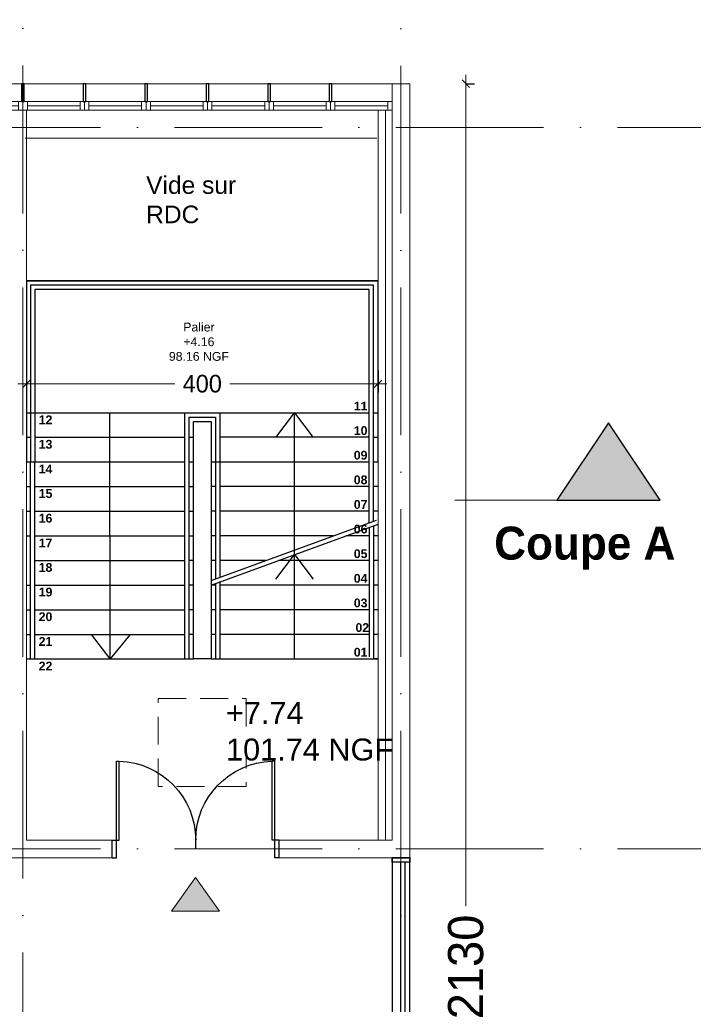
# Model space of a CAD drawing. Header units: centimetres. Extents: x 100159 to 225226, y -81380 to -23241.
# Tile 48 of 139: x 206976 to 207742, y -66871 to -65751. Entities that reach past the tile are written whole.
import ezdxf
from ezdxf.xclip import XClip

# ---------------------------------------------------------------- set-up
doc = ezdxf.new("R2010")
doc.units = ezdxf.units.CM
doc.header["$XCLIPFRAME"] = 2
for name, pattern in [('ACAD_ISO04W100', [30, 24, -3, 0, -3]), ('ACAD_ISO10W100', [18, 12, -3, 0, -3]), ('CACHE', [9.524999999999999, 6.349999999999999, -3.174999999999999])]:
    doc.linetypes.add(name, pattern=pattern)
doc.layers.get('0').update_dxf_attribs({"lineweight": 5})
for name, color, linetype in [('09', 161, 'Continuous'), ('18', 8, 'Continuous'), ('23', 63, 'Continuous'), ('44', 7, 'Continuous'), ('48', 8, 'Continuous'), ('DDL-PLAN MASSE PAYSAGE', 7, 'Continuous'), ('DDL-TEXTE 01', 7, 'Continuous'), ('DDL-TRAIT  COUPE', 1, 'ACAD_ISO04W100')]:
    doc.layers.add(name, color=color, linetype=linetype)
for name, color, linetype, lineweight in [('10', 252, 'Continuous', 5), ('17', 6, 'Continuous', 5), ('DDL- CLOISONS DOUBLAGES', 1, 'Continuous', 5), ('DDL- ISOLATION', 252, 'ISOLATION', 5), ('DDL- STRUCTURE', 5, 'Continuous', 5), ('DDL-HAB-COTES', 161, 'Continuous', 9), ('DDL-HAB-SYMBOLES', 212, 'Continuous', 9), ('DDL-TEXTE', 7, 'Continuous', 9), ('DDL-TRAIT AXES', 1, 'ACAD_ISO10W100', 5), ('DDL-TRAIT POINTILLES DIVERS', 252, 'CACHE', 9)]:
    doc.layers.add(name, color=color, linetype=linetype, lineweight=lineweight)
doc.layers.add('47', color=7, linetype='CACHE', lineweight=5, true_color=0x7a7a7a)
doc.styles.add('Century Gothic', font='GOTHIC.TTF')
doc.styles.get("Standard").update_dxf_attribs({"font": 'arial.ttf'})
doc.linetypes.add('ISOLATION', pattern='A,0.00254,-2.54,[134,ltypeshp.shx,S=2.54,R=0,X=-2.54,Y=0],-5.08,[134,ltypeshp.shx,S=2.54,R=180,X=2.54,Y=0],-2.54', length=10.16254)
doc.dimstyles.new('C100 cm', dxfattribs={"dimscale": 100, "dimtxt": 0.2, "dimasz": 0.085, "dimexe": 0.1, "dimexo": 0.0625, "dimgap": 0.09, "dimtad": 0, "dimdec": 0, "dimzin": 0, "dimdsep": 46, "dimtxsty": 'Century Gothic', "dimblk": 'OBLIQUE', "dimcen": 0.09, "dimdle": 0.1, "dimclrd": 256, "dimclrt": 256, "dimadec": 0, "dimazin": 0, "dimtfac": 1, "dimtdec": 0, "dimtofl": 0, "dimtmove": 2, "dimatfit": 2, "dimfxl": 0.15, "dimfxlon": 1, "dimtolj": 1, "dimtzin": 0, "dimlwd": -1, "dimarcsym": 0})

# ---------------------------------------------------------------- blocks, each defined once
blk = doc.blocks.new('A$C6C21683D')
blk.add_lwpolyline([(-4.15985123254e-05, -3.05540452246e-05), (70.00004857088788, 0.00217981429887), (70.00004857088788, 9.99228189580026), (-4.15984832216e-05, 9.990071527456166)], close=True)
for points in [[(4.999958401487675, 0.0001273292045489), (64.99995833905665, 0.0020219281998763), (64.99995833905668, 9.992124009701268), (4.999958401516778, 9.99022941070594), (4.999958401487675, 0.0001273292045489)], [(4.999958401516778, 4.995020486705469), (64.99995840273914, 4.995072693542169)]]:
    blk.add_lwpolyline(points)
blk = doc.blocks.new('*U174')
for p, q in [((20.00015778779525, -163.5600273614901), (0.0001577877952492, -163.5600273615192)), ((10.00015788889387, -418.5600273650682), (10.00015788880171, -168.5600273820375)), ((15.00015788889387, -418.5600273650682), (15.00015788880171, -168.5600273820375)), ((0.0001578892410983, -423.5600273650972), (20.00015788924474, -423.5600273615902))]:
    blk.add_line(p, q)
blk.add_lwpolyline([(20.00015788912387, -163.5600273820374), (0.000157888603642, -163.5600273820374), (0.0001578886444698, -423.5600273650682), (20.00015788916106, -423.5600273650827)], close=True)
for points in [[(0.0001578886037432, -168.5600273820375), (0.0001578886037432, -163.5600273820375), (20.00015788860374, -163.5600273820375), (20.00015788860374, -168.5600273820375), (0.0001578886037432, -168.5600273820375)], [(0.0001578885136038, -423.5600273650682), (0.0001578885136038, -418.5600273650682), (20.0001578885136, -418.5600273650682), (20.0001578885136, -423.5600273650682), (0.0001578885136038, -423.5600273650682)]]:
    blk.add_lwpolyline(points)
blk = doc.blocks.new('*U185')
blk.add_hatch(color=252).paths.add_polyline_path([(3.6e-15, 4e-16), (38.25498544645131, -27.32498960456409), (38.25498544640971, 27.32498960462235)])
blk.add_lwpolyline([(38.25498544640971, 27.32498960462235), (38.25498544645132, -27.32498960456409), (0, 0), (38.25498544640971, 27.32498960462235)])
blk = doc.blocks.new('_Oblique')
at = {"color": 0, "linetype": 'ByBlock', "lineweight": -2}
blk.add_line((-0.5, -0.5), (0.5, 0.5), dxfattribs=at)
blk = doc.blocks.new('*D271')
at = {"layer": 'DDL-HAB-COTES', "color": 0, "lineweight": -2, "transparency": 16777216}
for p, q in [((207420.0718194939, -65713.89156958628), (207420.0718194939, -65703.89156958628)), ((204180.1038750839, -65713.89156958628), (204180.1038750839, -65723.89156958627))]:
    blk.add_line(p, q, dxfattribs=at)
at = {"layer": 'DDL-HAB-COTES', "transparency": 16777216}
for p, q in [((204170.1038750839, -65713.89156958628), (205603.4036135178, -65713.89156958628)), ((207430.0718194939, -65713.89156958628), (205741.1044972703, -65713.89156958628))]:
    blk.add_line(p, q, dxfattribs=at)
at = {"layer": 'Defpoints', "color": 0, "transparency": 16777216}
for p in [(204180.1038750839, -65604.2586557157), (204180.1038750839, -65713.89156958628), (207420.0718194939, -65824.29764981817)]:
    blk.add_point(p, dxfattribs=at)
at = {"layer": 'DDL-HAB-COTES', "transparency": 16777216, "xscale": 8.5, "yscale": 8.5, "zscale": 8.5, "rotation": 180}
blk.add_blockref('_Oblique', (204180.1038750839, -65713.89156958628), dxfattribs=at)
at = {"layer": 'DDL-HAB-COTES', "transparency": 16777216, "xscale": 8.5, "yscale": 8.5, "zscale": 8.5}
blk.add_blockref('_Oblique', (207420.0718194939, -65713.89156958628), dxfattribs=at)
at = {"layer": 'DDL-HAB-COTES', "lineweight": -3, "transparency": 16777216, "insert": (205672.254055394, -65713.89156958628), "char_height": 40, "attachment_point": 5, "style": 'Century Gothic'}
blk.add_mtext('\\A1;3240', dxfattribs=at)
blk = doc.blocks.new('*D272')
at = {"layer": 'DDL-HAB-COTES', "transparency": 16777216}
for p, q in [((207483.4306994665, -65814.25813417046), (207483.4306994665, -66759.50041052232)), ((207483.4306994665, -67964.33440508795), (207483.4306994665, -66897.50041052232))]:
    blk.add_line(p, q, dxfattribs=at)
at = {"layer": 'DDL-HAB-COTES', "color": 0, "lineweight": -2, "transparency": 16777216}
for p, q in [((207483.4306994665, -65824.25813417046), (207493.4306994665, -65824.25813417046)), ((207483.4306994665, -67954.33440508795), (207493.4306994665, -67954.33440508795))]:
    blk.add_line(p, q, dxfattribs=at)
at = {"layer": 'Defpoints', "color": 0, "transparency": 16777216}
for p in [(207364.4702301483, -65824.25813417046), (207483.4306994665, -65824.25813417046), (207364.4037345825, -67954.33440508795)]:
    blk.add_point(p, dxfattribs=at)
at = {"layer": 'DDL-HAB-COTES', "transparency": 16777216, "xscale": 8.5, "yscale": 8.5, "zscale": 8.5}
for p, rotation in [((207483.4306994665, -65824.25813417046), 90), ((207483.4306994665, -67954.33440508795), 270)]:
    blk.add_blockref('_Oblique', p, dxfattribs=dict(at, rotation=rotation))
at = {"layer": 'DDL-HAB-COTES', "lineweight": -3, "transparency": 16777216, "insert": (207483.4306994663, -66828.50041052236), "char_height": 40, "attachment_point": 5, "rotation": 90, "style": 'Century Gothic'}
blk.add_mtext('\\A1;2130', dxfattribs=at)
blk = doc.blocks.new('*U147')
for p, q in [((50126.10486123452, 6582.282214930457), (50126.10486123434, 6692.282214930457)), ((50126.10486123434, 6692.282214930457), (50129.10486123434, 6692.282214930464)), ((50129.10486123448, 6602.282214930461), (50129.10486123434, 6692.282214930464)), ((50303.10486123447, 6602.282214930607), (50303.10486123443, 6692.282214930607)), ((50306.10486123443, 6692.282214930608), (50303.10486123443, 6692.282214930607)), ((50306.10486123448, 6582.282214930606), (50306.10486123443, 6692.282214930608)), ((50121.10486123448, 6602.282214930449), (50129.10486123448, 6602.282214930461)), ((50121.10486123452, 6582.282214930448), (50121.10486123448, 6602.282214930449)), ((50216.10486123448, 6592.282214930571), (50216.10486123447, 6602.282214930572)), ((50311.10486123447, 6602.282214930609), (50303.10486123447, 6602.282214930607)), ((50311.10486123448, 6582.282214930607), (50311.10486123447, 6602.282214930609)), ((50121.10486123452, 6582.282214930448), (50126.10486123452, 6582.282214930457)), ((50311.10486123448, 6582.282214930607), (50306.10486123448, 6582.282214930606))]:
    blk.add_line(p, q)
for centre, start, end in [((50126.10486123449, 6602.282214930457), 5.211020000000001e-11, 88.08978682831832), ((50306.10486123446, 6602.282214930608), 91.91021317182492, 180)]:
    blk.add_arc(centre, 90, start, end)
blk = doc.blocks.new('Lame 20x3')
blk.add_lwpolyline([(209069.8324482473, -45704.23104206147), (209069.8324482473, -45724.23104206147), (209072.8324482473, -45724.23104206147), (209072.8324482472, -45704.23104206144), (209069.8324482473, -45704.23104206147)])
blk = doc.blocks.new('*U378')
at = {"layer": '44'}
blk.add_blockref('Lame 20x3', (-209071.3324482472, 45714.23104206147), dxfattribs=at)
blk = doc.blocks.new('*U379')
at = {"color": 0, "linetype": 'ByBlock', "lineweight": -2, "transparency": 16777216}
for p in [(-350, 0), (-280, 0), (-210, 0), (-140, 0), (-70, 0), (0, 0)]:
    blk.add_blockref('*U378', p, dxfattribs=at)
blk = doc.blocks.new('*D472')
at = {"layer": 'DDL-HAB-COTES', "color": 0, "lineweight": -2, "transparency": 16777216}
for p, q in [((206983.5718142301, -66150.4267474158), (206983.5718142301, -66175.4267474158)), ((207383.5742053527, -66150.4267474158), (207383.5742053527, -66175.4267474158))]:
    blk.add_line(p, q, dxfattribs=at)
at = {"layer": 'DDL-HAB-COTES', "transparency": 16777216}
for p, q in [((206973.5718142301, -66165.4267474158), (207152.2276664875, -66165.4267474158)), ((207393.5742053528, -66165.4267474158), (207214.9183530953, -66165.4267474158))]:
    blk.add_line(p, q, dxfattribs=at)
at = {"layer": 'Defpoints', "color": 0, "transparency": 16777216}
for p in [(206983.5718142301, -65886.23452439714), (207383.5742053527, -65885.61451278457), (206983.5718142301, -66165.4267474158)]:
    blk.add_point(p, dxfattribs=at)
at = {"layer": 'DDL-HAB-COTES', "transparency": 16777216, "xscale": 8.5, "yscale": 8.5, "zscale": 8.5, "rotation": 180}
blk.add_blockref('_Oblique', (206983.5718142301, -66165.4267474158), dxfattribs=at)
at = {"layer": 'DDL-HAB-COTES', "transparency": 16777216, "xscale": 8.5, "yscale": 8.5, "zscale": 8.5}
blk.add_blockref('_Oblique', (207383.5742053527, -66165.4267474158), dxfattribs=at)
at = {"layer": 'DDL-HAB-COTES', "lineweight": -3, "transparency": 16777216, "insert": (207183.5730097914, -66165.4267474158), "char_height": 20, "attachment_point": 5, "style": 'Century Gothic'}
blk.add_mtext('\\A1;400', dxfattribs=at)
blk = doc.blocks.new('17.07 CADASTRE')
at = {"layer": '23'}
h = blk.add_hatch(dxfattribs=at)
h.set_pattern_fill('CROSS', color=9, scale=0.1223116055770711, angle=-74.5125640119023)
h.set_pattern_definition([(285.4874359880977, (-1752.368890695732, 119.6183268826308), (0.9558709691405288, -0.5410825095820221), [0.3883393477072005, -1.165018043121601]), (15.48743598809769, (-1752.504161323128, 119.3793591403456), (0.5410825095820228, 0.9558709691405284), [0.3883393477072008, -1.165018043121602])])
h.paths.add_polyline_path([(296.555555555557, 77.11111111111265), (237.1111111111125, 55.33333333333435), (234.3333333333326, 63.88888888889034), (230.2222222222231, 79.22222222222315), (287.3333333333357, 104.7777777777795), (285.9999999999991, 108.6666666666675), (283.7639400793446, 107.683783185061), (283.5855889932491, 107.6837831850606), (284.555555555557, 108.1111111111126), (281.7777777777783, 113.7777777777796), (279.5555555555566, 117.000000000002), (276.8888888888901, 119.5555555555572), (274.2222222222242, 121.2222222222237), (271, 122.2222222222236), (267.222222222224, 123.777777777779), (264.111111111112, 125.444444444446), (253.888888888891, 127.6666666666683), (249.2222222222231, 128.4444444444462), (241, 128.1111111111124), (233.1111111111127, 127.4444444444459), (216.8888888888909, 124.4444444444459), (201.6666666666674, 120.7777777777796), (176.2222222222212, 114.1111111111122), (165.5555555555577, 111.1111111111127), (124.5555555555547, 102.4444444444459), (122.3333333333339, 102.2222222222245), (76.77777777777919, 95.66666666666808), (65.22222222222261, 94.33333333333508), (35.44444444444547, 90.11111111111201), (31.66666666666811, 89.66666666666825), (13.22222222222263, 87.01699834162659), (13.2222222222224, 11.00000000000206), (305.9529914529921, 11.00000000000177), (306.3333333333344, 20.88888888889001), (306.4570738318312, 20.91010154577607), (306.7777777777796, 27.4444444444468), (306.5555555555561, 41.22222222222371), (304.8888888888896, 48.66666666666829)])
h.paths.add_polyline_path([(382.4444444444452, 188.1118773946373), (366.222222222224, 179.8888888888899), (324.3333333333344, 156.2222222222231), (321.5555555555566, 150.1111111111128), (319.888888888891, 143.2222222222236), (318.4444444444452, 140.0000000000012), (316.333333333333, 136.4444444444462), (312.8888888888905, 132.2222222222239), (310.9999999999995, 129.5555555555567), (309.666666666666, 127.0000000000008), (309.2222222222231, 124.8888888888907), (309.1111111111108, 121.5555555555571), (313.0000000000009, 67.11111111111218), (320.8888888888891, 34.55555555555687), (323.8888888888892, 23.00000000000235), (326.7203495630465, 11.00000000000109), (382.4444444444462, 11.000000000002)])
h.paths.add_polyline_path([(114.4413580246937, 168.6820987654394), (114.5555555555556, 172.2222222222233), (114.765038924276, 174.0552016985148), (114.8888888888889, 176.1111111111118), (115.4444444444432, 180.0000000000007), (117.0000000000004, 187.0000000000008), (119.807297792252, 200.7429914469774), (131.7777777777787, 243.3333333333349), (132.6666666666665, 246.88888888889), (134.3333333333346, 259.7777777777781), (123.8888888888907, 263.8888888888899), (95.58908057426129, 275.5876285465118), (95.77777777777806, 276.1111111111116), (116.4444444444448, 322.6666666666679), (114.8672960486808, 324.7394902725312), (110.0000000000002, 330.777777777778), (101.000000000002, 340.1111111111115), (94.77777777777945, 345.8888888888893), (88.11111111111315, 351.3333333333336), (84.33333333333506, 354.2222222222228), (77.66666666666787, 358.6666666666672), (70, 362.9999999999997), (64.6666666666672, 366.7777777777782), (62.66666666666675, 368.5555555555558), (61.00000000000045, 370.7777777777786), (59.66666666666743, 373.3333333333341), (57.44444444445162, 376.4444444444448), (55.00000000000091, 379.8888888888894), (50.44444444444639, 384.1111111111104), (47.77777777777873, 386.1111111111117), (42.88888888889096, 389.3333333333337), (34.77777777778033, 392.2222222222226), (29.77777777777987, 390.2222222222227), (28.00000000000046, 389.1111111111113), (23.44444444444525, 385.1111111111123), (19.59636730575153, 381.1530889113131), (45.33333333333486, 361.1111111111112), (41.87026156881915, 356.754343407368), (41.55555555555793, 357.0000000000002), (39.1111111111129, 354), (13.22222222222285, 374.3412698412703), (13.22222222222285, 359.8888888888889), (17.11111111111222, 358.444444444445), (17.55555555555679, 359.444444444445), (21.11111111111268, 358.0000000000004), (20.77777777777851, 357.0000000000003), (22.55555555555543, 356.3333333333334), (22.88888888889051, 357.3333333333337), (29.22222222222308, 354.8888888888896), (26.33333333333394, 347.6666666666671), (22.88888888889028, 349.0000000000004), (21.55555555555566, 345.6666666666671), (17.88888888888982, 347.1111111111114), (18.5555555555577, 348.8888888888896), (13.22222222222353, 350.9803921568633), (13.22222222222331, 268.8715596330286), (22.44444444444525, 266.3333333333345), (20.33333333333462, 258.4444444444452), (13.22222222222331, 260.4668705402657), (13.22222222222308, 114.1867283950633), (18.44444444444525, 116.0000000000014), (18.88888888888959, 112.7777777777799), (28.88888888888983, 113.3333333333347), (38.66666666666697, 115.777777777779), (41.33333333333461, 115.7777777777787), (59.33333333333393, 118.6666666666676), (82.00000000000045, 120.3333333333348), (98.22222222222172, 123.1111111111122), (115.8888888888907, 127.8888888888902), (114.8888888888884, 141.8888888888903), (114.8531746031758, 142.6984126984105), (114.5555555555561, 146.6666666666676), (114.4347826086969, 152.1819645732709), (114.2222222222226, 157.0000000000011), (114.2585258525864, 160.2310231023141), (114.2222222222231, 161.8888888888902), (114.1231750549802, 164.4995975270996), (114.3333333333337, 166.8888888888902)])
h.paths.add_polyline_path([(35.88888888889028, 199.0000000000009), (33.2222222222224, 200.1111111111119), (34.99999999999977, 204.2222222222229), (37.55555555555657, 203.0000000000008)], flags=16)
h.paths.add_polyline_path([(48.22222222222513, 318.5555555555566), (43.77777777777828, 319.5555555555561), (44.33333333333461, 321.7777777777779), (38.88888888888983, 323.0000000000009), (39.00000000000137, 323.7777777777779), (34.99999999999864, 324.666666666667), (35.11111111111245, 325.3333333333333), (31.55555555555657, 326.1111111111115), (33.44444444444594, 334.6666666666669), (40.44444444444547, 333.0000000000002), (40.22222222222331, 332.1111111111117), (43.22222222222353, 331.4444444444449), (42.8888888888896, 330.0000000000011), (45.99999999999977, 329.333333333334), (49, 342.5555555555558), (55.11111111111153, 337.4444444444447), (53.00000000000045, 328.5555555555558), (50.66666666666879, 329.1111111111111)], flags=16)
h.paths.add_polyline_path([(23.88888888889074, 322.5555555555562), (20.55555555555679, 323.2222222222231), (21.11111111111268, 326.2222222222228), (24.55555555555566, 325.5555555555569)], flags=16)
h.paths.add_polyline_path([(19.66666666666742, 324.111111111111), (14.11111111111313, 325.2222222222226), (14.55555555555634, 327.8888888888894), (20.22222222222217, 326.7777777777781)], flags=16)
h.paths.add_polyline_path([(57.55555555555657, 349.0000000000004), (56.55555555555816, 349.7777777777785), (56, 349.1111111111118), (53.66666666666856, 350.7777777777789), (54.00000000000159, 351.4444444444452), (50.5555555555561, 354.1111111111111), (52.88888888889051, 357.3333333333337), (53.66666666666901, 356.8888888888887), (54.44444444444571, 358.0000000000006), (53.77777777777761, 358.5555555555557), (59.66666666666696, 366.3333333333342), (64.44444444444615, 362.5555555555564), (60.44444444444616, 357.1111111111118), (64.44444444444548, 353.777777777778), (61.88888888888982, 350.5555555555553), (59.88888888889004, 352.1111111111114)], flags=16)
h.paths.add_polyline_path([(38.6666666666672, 373.4444444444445), (35.77777777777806, 375.8888888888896), (35.44444444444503, 375.555555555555), (32.33333333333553, 377.9999999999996), (33.11111111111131, 379.1111111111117), (30.00000000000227, 381.444444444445), (32.44444444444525, 384.7777777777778), (35.55555555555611, 382.2222222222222), (36.00000000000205, 382.888888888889), (36.88888888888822, 382.3333333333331), (37.88888888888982, 383.6666666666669), (40.44444444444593, 381.4444444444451), (42.88888888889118, 384.6666666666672), (47.77777777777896, 380.8888888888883), (42.88888888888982, 374.5555555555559), (40.77777777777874, 376.2222222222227)], flags=16)
h.paths.add_polyline_path([(64.77777777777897, 393.2222222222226), (55.00000000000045, 404.111111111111), (51.33333333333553, 405.8888888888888), (50.00000000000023, 405.2222222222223), (47.8888888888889, 404.5555555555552), (45.55555555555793, 404.5555555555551), (44.77777777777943, 404.6666666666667), (43.88888888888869, 405.111111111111), (34.77777777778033, 392.2222222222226), (42.88888888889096, 389.3333333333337), (47.77777777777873, 386.1111111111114), (50.44444444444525, 384.111111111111), (55.00000000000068, 379.8888888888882), (57.44444444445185, 376.4444444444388), (59.66666666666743, 373.3333333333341), (61.00000000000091, 370.777777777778), (62.66666666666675, 368.5555555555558), (64.6666666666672, 366.777777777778), (70, 362.9999999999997), (77.66666666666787, 358.6666666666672), (84.33333333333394, 354.2222222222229), (88.11111111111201, 351.3333333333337), (94.77777777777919, 345.8888888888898), (101.000000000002, 340.1111111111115), (110.0000000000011, 330.7777777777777), (112.5464064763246, 327.6187477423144), (117.0000000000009, 349.1111111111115), (122.000000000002, 359.2222222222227), (113.2222222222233, 363.6666666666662), (115.3333333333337, 367.8888888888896), (104.3333333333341, 373.4444444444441), (104.1111111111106, 373.0000000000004), (103.6666666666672, 373.2222222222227), (103.8888888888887, 373.6666666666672)])
h.paths.add_polyline_path([(60.66666666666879, 391.5555555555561), (67.11111111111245, 388.3333333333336), (66.33333333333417, 386.6666666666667), (70.77777777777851, 384.4444444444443), (67.33333333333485, 377.4444444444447), (61.00000000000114, 380.5555555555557), (61.66666666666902, 381.8888888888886), (57.00000000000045, 384.2222222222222)], flags=16)
h.paths.add_polyline_path([(56.11111111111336, 388.7777777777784), (44.66666666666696, 394.4444444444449), (48.11111111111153, 401.2222222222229), (52.44444444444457, 399.1111111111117), (52.55555555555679, 399.5555555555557), (55.44444444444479, 398.1111111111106), (53.88888888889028, 394.9999999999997), (58.11111111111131, 393.0000000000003)], flags=16)
h.paths.add_polyline_path([(74.33333333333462, 380.8888888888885), (79.66666666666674, 378.2222222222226), (80.33333333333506, 379.5555555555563), (83.44444444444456, 378.1111111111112), (79.33333333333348, 369.8888888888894), (70.88888888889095, 374.2222222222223)], flags=16)
h.paths.add_polyline_path([(87.44444444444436, 378.4444444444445), (92.44444444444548, 376.0000000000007), (90.55555555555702, 372.3333333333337), (90.0000000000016, 372.6666666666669), (88.55555555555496, 369.7777777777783), (93.8888888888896, 367.2222222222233), (90.66666666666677, 360.7777777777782), (80.99999999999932, 365.5555555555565)], flags=16)
h.paths.add_polyline_path([(97.44444444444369, 368.1111111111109), (107.6666666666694, 363.1111111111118), (104.5555555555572, 356.7777777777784), (94.33333333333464, 361.7777777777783)], flags=16)
h.paths.add_polyline_path([(109.2222222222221, 359.888888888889), (112.4444444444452, 358.222222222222), (111.7777777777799, 357.0000000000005), (113.2222222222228, 356.2222222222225), (114.4444444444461, 358.6666666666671), (117.6666666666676, 357.0000000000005), (111.0000000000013, 343.4444444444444), (106.6666666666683, 345.5555555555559), (108.0000000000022, 348.3333333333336), (104.4444444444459, 350.1111111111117)], flags=16)
h.paths.add_polyline_path([(138.3333333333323, 392.333333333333), (139.4444444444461, 392.6666666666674), (142.288888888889, 398.3555555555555), (133.8888888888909, 402.5555555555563), (137.2222222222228, 409.4444444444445), (142.6666666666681, 406.6666666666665), (143.5555555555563, 408.4444444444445), (146.6003316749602, 406.9784411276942), (147.1111111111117, 407.9999999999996), (146.9535864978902, 409.7777777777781), (132.1442495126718, 409.7777777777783), (130.2222222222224, 406.0000000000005), (122.6666666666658, 409.7777777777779), (88.62716049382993, 409.7777777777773), (92.22222222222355, 407.9999999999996), (85.44444444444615, 394.4444444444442), (81.66666666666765, 396.3333333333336), (82.6666666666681, 398.4444444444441), (80.55555555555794, 399.5555555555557), (81.6666666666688, 401.6666666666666), (77.44444444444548, 403.7777777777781), (80.48058902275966, 409.7777777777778), (77.23586744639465, 409.7777777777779), (74.88888888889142, 405.0000000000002), (69.44444444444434, 407.7777777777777), (69.88888888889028, 408.7777777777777), (67.85663082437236, 409.7777777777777), (56.28758169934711, 409.7777777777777), (58.44444444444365, 408.6666666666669), (64.44444444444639, 402), (64.88888888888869, 402.3333333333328), (65.11111111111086, 402), (64.77777777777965, 401.6666666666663), (68.22222222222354, 397.7777777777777), (70.66666666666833, 396.5555555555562), (71.66666666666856, 398.666666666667), (76.33333333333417, 396.3333333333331), (75.33333333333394, 394.2222222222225), (83.33333333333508, 390.2222222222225), (84.33333333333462, 392.3333333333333), (89.00000000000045, 389.9999999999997), (88.22222222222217, 388.333333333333), (88.55555555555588, 388.1111111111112), (88.4444444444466, 387.7777777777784), (96.00000000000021, 383.8888888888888), (97.00000000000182, 385.9999999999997), (105.4444444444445, 381.7777777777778), (104.4444444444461, 379.6666666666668), (118.000000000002, 372.8888888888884), (119.0628930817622, 372.4800838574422), (121.0000000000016, 372.1111111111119), (123.4444444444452, 372.2222222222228), (123.3333333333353, 372.6666666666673), (123.7777777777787, 372.7777777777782), (123.8888888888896, 372.3333333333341), (124.5555555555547, 372.5555555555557), (126.5026455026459, 373.5714285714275), (127.4367816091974, 374.2720306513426), (128.1052631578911, 375.0584795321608), (128.8078934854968, 376.0421619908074), (120.7777777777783, 380.2222222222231), (120.8888888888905, 380.4444444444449), (117.4444444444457, 382.111111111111), (119.8888888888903, 386.7777777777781), (123.2222222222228, 385.1111111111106), (123.7777777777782, 386.1111111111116), (131.9115890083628, 381.9342891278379), (136.2222222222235, 390.5555555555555), (136.4166666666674, 390.7499999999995), (136.5555555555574, 391.0000000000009), (137.444444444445, 391.777777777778)])
h.paths.add_polyline_path([(94.7777777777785, 396.2222222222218), (95.11111111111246, 396.9999999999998), (90.88888888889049, 399.1111111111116), (93.00000000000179, 403.333333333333), (93.88888888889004, 402.8888888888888), (95.33333333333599, 405.6666666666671), (98.00000000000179, 404.3333333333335), (98.33333333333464, 404.9999999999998), (101.8888888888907, 403.1111111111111), (101.6666666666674, 402.5555555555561), (104.5555555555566, 401.1111111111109), (101.1111111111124, 393.9999999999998), (98.11111111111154, 395.5555555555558), (97.6666666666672, 394.6666666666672)], flags=16)
h.paths.add_polyline_path([(104.7777777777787, 389.4444444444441), (108.2222222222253, 396.3333333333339), (118.6666666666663, 391.2222222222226), (115.6666666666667, 385.2222222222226), (112.88888888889, 386.5555555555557), (112.4444444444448, 385.6666666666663)], flags=16)
blk = doc.blocks.new('*D819')
at = {"layer": 'DDL-HAB-COTES', "transparency": 16777216}
for p, q in [((207939.8085252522, -65584.26678934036), (207939.8085252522, -65680.67421792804)), ((207939.8085252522, -65884.21828825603), (207939.8085252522, -65787.81085966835))]:
    blk.add_line(p, q, dxfattribs=at)
at = {"layer": 'DDL-HAB-COTES', "color": 0, "lineweight": -2, "transparency": 16777216}
for p, q in [((207939.8085252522, -65594.26678934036), (207949.8085252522, -65594.26678934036)), ((207939.8085252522, -65874.21828825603), (207949.8085252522, -65874.21828825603))]:
    blk.add_line(p, q, dxfattribs=at)
at = {"layer": 'Defpoints', "color": 0, "transparency": 16777216}
for p in [(207249.4038698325, -65594.26678934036), (207284.4038687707, -65874.21828825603), (207939.8085252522, -65874.21828825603)]:
    blk.add_point(p, dxfattribs=at)
at = {"layer": 'DDL-HAB-COTES', "transparency": 16777216, "xscale": 8.5, "yscale": 8.5, "zscale": 8.5}
for p, rotation in [((207939.8085252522, -65594.26678934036), 90), ((207939.8085252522, -65874.21828825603), 270)]:
    blk.add_blockref('_Oblique', p, dxfattribs=dict(at, rotation=rotation))
at = {"layer": 'DDL-HAB-COTES', "lineweight": -3, "transparency": 16777216, "insert": (207939.8085252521, -65734.24253879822), "char_height": 40, "attachment_point": 5, "rotation": 90, "style": 'Century Gothic'}
blk.add_mtext('\\A1;280', dxfattribs=at)
blk = doc.blocks.new('*D821')
at = {"layer": 'DDL-HAB-COTES', "transparency": 16777216}
for p, q in [((207939.8085252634, -66684.29732199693), (207939.8085252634, -66780.76401783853)), ((207939.8085252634, -66984.36735542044), (207939.8085252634, -66887.90065957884))]:
    blk.add_line(p, q, dxfattribs=at)
at = {"layer": 'DDL-HAB-COTES', "color": 0, "lineweight": -2, "transparency": 16777216}
for p, q in [((207939.8085252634, -66694.29732199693), (207949.8085252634, -66694.29732199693)), ((207939.8085252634, -66974.36735542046), (207949.8085252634, -66974.36735542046))]:
    blk.add_line(p, q, dxfattribs=at)
at = {"layer": 'Defpoints', "color": 0, "transparency": 16777216}
for p in [(207939.8085252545, -66694.29732199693), (207284.4038687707, -66974.36735542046), (207939.8085252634, -66974.36735542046)]:
    blk.add_point(p, dxfattribs=at)
at = {"layer": 'DDL-HAB-COTES', "transparency": 16777216, "xscale": 8.5, "yscale": 8.5, "zscale": 8.5}
for p, rotation in [((207939.8085252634, -66694.29732199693), 90), ((207939.8085252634, -66974.36735542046), 270)]:
    blk.add_blockref('_Oblique', p, dxfattribs=dict(at, rotation=rotation))
at = {"layer": 'DDL-HAB-COTES', "lineweight": -3, "transparency": 16777216, "insert": (207939.8085252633, -66834.33233870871), "char_height": 40, "attachment_point": 5, "rotation": 90, "style": 'Century Gothic'}
blk.add_mtext('\\A1;280', dxfattribs=at)

msp = doc.modelspace()

# ---------------------------------------------------------------- hatches: boundary and pattern name
at = {"layer": 'DDL-TRAIT  COUPE', "ltscale": 30}
h = msp.add_hatch(color=256, dxfattribs=at)
h.dxf.hatch_style = 1
h.paths.add_polyline_path([(207586.9401759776, -66297.69349484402), (207704.6790375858, -66297.69349484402), (207645.8096067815, -66209.9866508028)])

# ---------------------------------------------------------------- linework, layer by layer
at = {"layer": '10'}
for points in [[(207399.5718143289, -65824.2973220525), (204180.0718195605, -65824.29732204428)], [(206982.0720368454, -65886.23452439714), (207382.0773649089, -65886.23452439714)]]:
    msp.add_lwpolyline(points, dxfattribs=at)
at = {"layer": '47', "ltscale": 5}
msp.add_lwpolyline([(207133.5718108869, -66523.31177421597), (207233.5718108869, -66523.31177421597), (207233.5718108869, -66623.31177421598), (207133.5718108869, -66623.31177421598), (207133.5718108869, -66523.31177421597)], close=True, dxfattribs=at)
at = {"layer": '48'}
for p, q in [((206983.2490386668, -66198.31177278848), (207173.5718081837, -66198.31177273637)), ((207078.8276765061, -66478.31177421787), (207078.3640613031, -66198.31177276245)), ((207163.5718085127, -66478.31177410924), (207163.5718083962, -66198.31177273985)), ((207165.7490320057, -66198.31177273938), (207203.5718076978, -66198.31177420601)), ((207168.5718085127, -66478.31177429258), (207168.5718206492, -66203.31177292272)), ((207168.571808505, -66203.31177292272), (207198.5718076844, -66203.31177402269)), ((207198.5718076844, -66203.31177402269), (207198.5718077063, -66386.92659603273)), ((207203.5718076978, -66198.31177420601), (207203.5718077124, -66384.92658668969)), ((207267.2493060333, -66226.31730061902), (207288.5718106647, -66198.31730055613)), ((207288.5718108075, -66359.66161206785), (207288.5718105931, -66198.3117741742)), ((207288.5718106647, -66198.31730055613), (207309.894315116, -66226.31730078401)), ((206993.2490372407, -66226.31177288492), (207163.5718084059, -66226.31177288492)), ((207168.5718198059, -66226.31177288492), (207173.5718140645, -66226.31177288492)), ((207373.5718137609, -66226.31177427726), (207203.5718076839, -66226.31177423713)), ((206983.2490386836, -66254.31177286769), (207163.5718084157, -66254.31177281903)), ((206988.2490355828, -66367.51017264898), (206988.2490378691, -66254.31177355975)), ((206993.249035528, -66369.77640716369), (206993.2490378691, -66254.3117735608)), ((207168.5718187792, -66254.31177281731), (207173.5718082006, -66254.31177281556)), ((206983.2490386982, -66282.31177296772), (206988.2490372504, -66282.31177296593)), ((206993.2490372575, -66282.31177296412), (207163.5718084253, -66282.31177290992)), ((207168.5718085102, -66282.31177358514), (207173.5718085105, -66282.3117735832)), ((207198.5718076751, -66282.31177364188), (207193.5718076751, -66282.31177364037)), ((207373.5718137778, -66282.31177435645), (207203.5718077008, -66282.3117743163)), ((207383.5718135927, -66282.31177435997), (207378.5718137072, -66282.31177435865)), ((206983.2490387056, -66310.31177299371), (206988.2490366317, -66310.31177299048)), ((206993.2490366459, -66310.31177298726), (207163.571808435, -66310.31177289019)), ((207168.5718085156, -66310.31177356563), (207173.5718085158, -66310.31177356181)), ((207198.5718076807, -66310.31177362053), (207193.5718076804, -66310.31177362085)), ((207373.5718137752, -66310.3117742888), (207203.5718077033, -66310.31177429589)), ((207383.5718136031, -66310.31177428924), (207378.5718137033, -66310.31177428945)), ((207373.5718136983, -66328.6588358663), (207373.5718136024, -66475.7639851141)), ((207378.5718137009, -66327.01145986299), (207378.5718136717, -66478.31177421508)), ((206983.2490387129, -66338.31177292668), (206988.249036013, -66338.31177292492)), ((206993.2490360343, -66338.31177292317), (207163.5718084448, -66338.31177286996)), ((207168.5718156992, -66338.31177286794), (207173.5718092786, -66338.31177286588)), ((207198.5718076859, -66338.31177360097), (207193.571807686, -66338.31177359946)), ((207332.4745323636, -66338.3117743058), (207203.5718077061, -66338.31177427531)), ((207373.5718136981, -66338.31177431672), (207347.1064484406, -66338.31177431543)), ((207383.5718136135, -66338.31177431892), (207378.5718136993, -66338.31177431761)), ((207267.2493061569, -66387.66713851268), (207288.5718107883, -66359.66713844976)), ((207288.5718107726, -66478.31177418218), (207288.5718107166, -66359.66161206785)), ((207288.5718107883, -66359.66713844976), (207309.8943152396, -66387.66713867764)), ((206988.2490378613, -66478.31177429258), (206988.2490355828, -66367.51017264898)), ((206993.2490354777, -66366.31177367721), (207163.5718084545, -66366.31177362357)), ((206993.2490379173, -66478.3117742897), (206993.2490354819, -66366.59536420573)), ((207173.5718084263, -66366.31177353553), (207168.5718084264, -66366.31177353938)), ((207198.5718076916, -66366.31177357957), (207193.5718076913, -66366.3117735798)), ((207255.6338870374, -66366.31177425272), (207203.5718077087, -66366.31177425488)), ((207373.5718137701, -66366.31177424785), (207270.3391273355, -66366.31177425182)), ((207383.5718136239, -66366.3117742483), (207378.5718136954, -66366.31177424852)), ((206983.2490386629, -66394.311773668), (206988.249035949, -66394.31177366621)), ((206993.2490358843, -66394.3117736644), (207163.5718084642, -66394.3117736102)), ((207173.571808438, -66394.31177352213), (207168.5718084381, -66394.31177352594)), ((207198.5718076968, -66394.31177365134), (207193.5718076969, -66394.3117736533)), ((207198.5718077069, -66392.31176430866), (207198.5718077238, -66478.31177421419)), ((207203.5718077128, -66390.31175496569), (207203.571807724, -66478.31177421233)), ((207373.5718137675, -66394.31177427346), (207203.571807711, -66394.31177432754)), ((207383.5718136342, -66394.31177427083), (207378.5718136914, -66394.31177427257)), ((206983.2490386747, -66422.31177365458), (206988.2490363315, -66422.31177365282)), ((206993.2490362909, -66422.31177365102), (207163.5718084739, -66422.31177359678)), ((207173.5718084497, -66422.31177350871), (207168.5718084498, -66422.31177351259)), ((207198.5718077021, -66422.31177363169), (207193.5718077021, -66422.31177363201)), ((207373.5718137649, -66422.31177430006), (207203.5718077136, -66422.31177430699)), ((207383.5718136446, -66422.31177430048), (207378.5718136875, -66422.31177430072)), ((206983.2490386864, -66450.31177364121), (206988.249036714, -66450.3117736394)), ((206993.2490366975, -66450.3117736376), (207163.5718084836, -66450.3117735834)), ((207078.8276767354, -66478.31177417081), (207057.5051721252, -66450.31177406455)), ((207101.4001738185, -66450.31177398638), (207078.8276767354, -66478.31177417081)), ((207173.5718084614, -66450.31177349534), (207168.5718084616, -66450.31177349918)), ((207198.571807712, -66450.31177428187), (207193.5718077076, -66450.31177428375)), ((207373.5718137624, -66450.31177423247), (207203.5718077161, -66450.31177428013)), ((207383.571813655, -66450.31177423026), (207378.5718136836, -66450.3117742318)), ((206983.2490387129, -66478.31177420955), (207173.5718082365, -66478.31177429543)), ((207383.5718139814, -66478.31177416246), (207378.5718136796, -66478.31177416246))]:
    msp.add_line(p, q, dxfattribs=at)
for points in [[(206983.2490386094, -66048.31177365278), (207383.5718135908, -66048.31177365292)], [(207383.5718137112, -66254.31177423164), (207383.5718137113, -66048.31177365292), (206983.5718140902, -66048.31177365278), (206983.5718140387, -66254.31177286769)], [(207378.5718137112, -66321.51436364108), (207378.5718137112, -66053.31177365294), (206988.2490368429, -66053.31177365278), (206988.249036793, -66254.3117728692)], [(207373.5718137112, -66323.33631606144), (207373.5718137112, -66058.31177365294), (206993.2490368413, -66058.31177365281), (206993.2490367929, -66254.31177287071)], [(207173.5560875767, -66208.31177349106), (207193.5560859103, -66208.31177421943)], [(207193.5718076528, -66198.31177420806), (207373.5718137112, -66198.31177415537)], [(207378.5718137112, -66198.31177415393), (207383.5718136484, -66198.31177415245)], [(206983.5718140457, -66226.31177288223), (206988.2490367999, -66226.31177288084)], [(207378.5718137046, -66226.3117742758), (207383.5718136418, -66226.31177427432)], [(207193.5718076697, -66254.31177428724), (207373.5718137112, -66254.31177423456)], [(207378.5718137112, -66254.31177423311), (207383.5718136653, -66254.31177423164)], [(207193.5718077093, -66478.31177421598), (207383.5718137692, -66478.31177416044)]]:
    msp.add_lwpolyline(points, dxfattribs=at)
msp.add_lwpolyline([(207193.5718077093, -66478.31177421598), (207173.5718140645, -66478.31177421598), (207173.5718140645, -66208.31177349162), (207193.5718077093, -66208.31177349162)], close=True, dxfattribs=at)
at = {"layer": 'DDL- CLOISONS DOUBLAGES', "color": 10}
msp.add_lwpolyline([(207399.5742992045, -65854.30039651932), (207383.5742992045, -65854.30039651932), (207383.5718114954, -66684.33714775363), (207399.5718114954, -66684.33714775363)], dxfattribs=at)
at = {"layer": 'DDL- ISOLATION', "ltscale": 0.75}
msp.add_lwpolyline([(207392.0718194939, -65854.30039651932), (207392.0693317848, -66684.33714775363)], dxfattribs=at)
at = {"layer": 'DDL- STRUCTURE'}
msp.add_lwpolyline([(207399.5718143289, -66684.29732199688), (207399.5718143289, -65824.29764981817), (207419.5718143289, -65824.29764981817), (207419.5718143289, -66704.2973219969), (207271.0718562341, -66704.2973219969), (207271.0718562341, -66684.29732199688)], close=True, dxfattribs=at)
for points in [[(206983.5718142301, -66684.29732199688), (207081.0718562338, -66684.29732199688), (207081.0718562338, -66704.2973219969), (206904.853458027, -66704.2973219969), (206904.853458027, -66684.29732199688), (206963.5718142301, -66684.29732199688), (206963.5718142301, -65854.28761359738), (206983.5718142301, -65854.28761359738), (206983.5718142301, -66684.29732199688)], [(207399.5718114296, -66704.2973219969), (207399.5718114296, -66704.29732242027)]]:
    msp.add_lwpolyline(points, dxfattribs=at)
at = {"layer": 'DDL- STRUCTURE', "lineweight": -3}
for points in [[(207193.5718074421, -66388.92660547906), (207381.7148528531, -66320.3690700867)], [(207193.5718076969, -66394.3117736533), (207383.5718137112, -66325.01145055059)]]:
    msp.add_lwpolyline(points, dxfattribs=at)
at = {"layer": 'DDL-TRAIT  COUPE', "ltscale": 30}
msp.add_lwpolyline([(207586.9401759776, -66297.69349484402), (207704.6790375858, -66297.69349484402), (207645.8096067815, -66209.9866508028), (207586.9401759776, -66297.69349484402)], dxfattribs=at)
at = {"layer": 'DDL-TRAIT  COUPE', "ltscale": 30, "const_width": 1}
msp.add_lwpolyline([(207470.6302485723, -66297.66963193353), (207704.6790375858, -66297.69347317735)], dxfattribs=at)
at = {"layer": 'DDL-TRAIT AXES', "ltscale": 14}
for p, q in [((206979.571661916, -64291.08174583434), (206979.571661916, -68366.49974664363)), ((207409.5716566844, -64291.17664569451), (207409.5716566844, -68366.9081007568)), ((199084.6768583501, -65874.218288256), (208105.6079458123, -65874.218288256)), ((199084.6768584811, -66694.2973219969), (208104.5042683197, -66694.2973219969))]:
    msp.add_line(p, q, dxfattribs=at)

# ---------------------------------------------------------------- block references
at = {"linetype": 'Continuous'}
msp.add_blockref('*U379', (207329.5718195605, -65834.29732204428), dxfattribs=at)
at = {"layer": '17'}
for p in [(206909.5721367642, -65854.28960394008), (206979.5719393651, -65854.28960394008), (207049.5721143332, -65854.28960394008), (207119.571916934, -65854.28960394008), (207189.572091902, -65854.28960394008), (207259.5718945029, -65854.28960394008), (207329.5719846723, -65854.28960394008)]:
    msp.add_blockref('A$C6C21683D', p, dxfattribs=at)
at = {"layer": '18', "xscale": -1, "rotation": 359.9999629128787}
msp.add_blockref('*U147', (257392.1724503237, -73286.6519526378), dxfattribs=at)
at = {"layer": '18'}
msp.add_blockref('*U174', (207399.5716564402, -66540.81554386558), dxfattribs=at)
at = {"layer": 'DDL-HAB-SYMBOLES', "xscale": -1, "rotation": 90}
msp.add_blockref('*U185', (207175.95101924, -66726.7457918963), dxfattribs=at)
at = {"layer": 'DDL-PLAN MASSE PAYSAGE', "linetype": 'ByBlock'}
ref = msp.add_blockref('17.07 CADASTRE', (176094.2097067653, -61986.44985878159), dxfattribs=dict(at, xscale=106.2859075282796, yscale=106.2859075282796, zscale=106.2859075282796, rotation=344.5125640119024))
XClip(ref).set_block_clipping_path([(36.599704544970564, 85.92391722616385), (419.76902017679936, 192.09569373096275), (361.947142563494, 400.7723308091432), (-21.222173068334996, 294.6005543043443)])

# ---------------------------------------------------------------- texts
at = {"layer": '09', "insert": (207210.5475869, -66594.14488242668), "char_height": 25, "attachment_point": 7}
msp.add_mtext_dynamic_manual_height_columns('+7.74\\P101.74 NGF', width=501.3409526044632, gutter_width=1, heights=[0], dxfattribs=at)
at = {"layer": 'DDL-TEXTE', "char_height": 10, "attachment_point": 9}
for s, width, heights, insert in [('\\pxql,t65,67;{\\fArial|b1|i0|c0|p34;11}', 17.59455818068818, [13.536343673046], (207373.5718135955, -66195.76398580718)), ('\\pxql,t65,67;{\\fArial|b1|i0|c0|p34;12}', 17.59455818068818, [13.536343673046], (207015.0584957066, -66211.38955169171)), ('\\pxql,t65,67;{\\fArial|b1|i0|c0|p34;10}', 17.59455818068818, [13.536343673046], (207373.5718137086, -66223.76398592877)), ('\\pxql,t65,67;{\\fArial|b1|i0|c0|p34;13}', 17.59455818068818, [13.536343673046], (207015.0584956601, -66239.38955164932)), ('\\pxql,t65,67;{\\fArial|b1|i0|c0|p34;09}', 17.59455818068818, [13.536343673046], (207373.571813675, -66251.76398586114)), ('\\pxql,t65,67;{\\fArial|b1|i0|c0|p34;14}', 17.59455818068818, [13.536343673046], (207015.0584956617, -66267.38955035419)), ('\\pxql,t65,67;{\\fArial|b1|i0|c0|p34;08}', 17.59455818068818, [13.536343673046], (207373.5718137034, -66279.76398588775)), ('\\pxql,t65,67;{\\fArial|b1|i0|c0|p34;15}', 17.59455818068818, [13.536343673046], (207015.0584957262, -66295.38955047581)), ('\\pxql,t65,67;{\\fArial|b1|i0|c0|p34;07}', 17.59455818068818, [13.536343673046], (207373.5718137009, -66307.7639858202)), ('\\pxql,t65,67;{\\fArial|b1|i0|c0|p34;16}', 17.59455818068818, [13.536343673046], (207015.0584956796, -66323.38955043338)), ('\\pxql,t65,67;{\\fArial|b1|i0|c0|p34;06}', 17.59455818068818, [13.536343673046], (207373.5718136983, -66335.76398584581)), ('\\pxql,t65,67;{\\fArial|b1|i0|c0|p34;17}', 17.59455818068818, [13.536343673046], (207015.0584957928, -66351.389550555)), ('\\pxql,t65,67;{\\fArial|b1|i0|c0|p34;05}', 17.59455818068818, [13.536343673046], (207373.5718136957, -66363.76398587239)), ('\\pxql,t65,67;{\\fArial|b1|i0|c0|p34;18}', 17.59455818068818, [13.536343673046], (207015.0584957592, -66379.38955048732)), ('\\pxql,t65,67;{\\fArial|b1|i0|c0|p34;04}', 17.59455818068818, [13.536343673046], (207373.5718136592, -66391.7639858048)), ('\\pxql,t65,67;{\\fArial|b1|i0|c0|p34;19}', 17.59455818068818, [13.536343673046], (207015.0584957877, -66407.38955051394)), ('\\pxql,t65,67;{\\fArial|b1|i0|c0|p34;03}', 17.59455818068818, [13.536343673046], (207373.5718136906, -66419.7639857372)), ('\\pxql,t65,67;{\\fArial|b1|i0|c0|p34;20}', 17.59455818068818, [13.536343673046], (207015.0584957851, -66435.38955044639)), ('\\pxql,t65,67;{\\fArial|b1|i0|c0|p34;02}', 15.68235097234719, [15.44711810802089], (207373.5718136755, -66447.76398576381)), ('\\pxql,t65,67;{\\fArial|b1|i0|c0|p34;21}', 17.59455818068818, [13.536343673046], (207015.0584902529, -66463.38955057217)), ('\\pxql,t65,67;{\\fArial|b1|i0|c0|p34;01}', 17.59455818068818, [13.536343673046], (207373.5718136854, -66475.76398511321)), ('\\pxql,t65,67;{\\fArial|b1|i0|c0|p34;22}', 17.59455818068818, [13.536343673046], (207015.0584902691, -66491.38955059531))]:
    msp.add_mtext_dynamic_manual_height_columns(s, width=width, gutter_width=1, heights=heights, dxfattribs=dict(at, insert=insert))
at = {"layer": 'DDL-TEXTE 01', "insert": (207119.6845433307, -65983.11060002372), "char_height": 20, "attachment_point": 7}
msp.add_mtext_dynamic_manual_height_columns('Vide sur\\PRDC', width=302.7996625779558, gutter_width=1, heights=[0], dxfattribs=at)
at = {"layer": 'DDL-TRAIT  COUPE', "ltscale": 30, "insert": (207329.7498360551, -66327.85439967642), "char_height": 37.5, "attachment_point": 1, "rotation": 5.822425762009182e-09}
msp.add_mtext_dynamic_manual_height_columns('\\pxqc;{\\fCentury Gothic|b1|i0|c0|p34;Coupe A}', width=578.1141279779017, gutter_width=0, heights=[198.2597613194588], dxfattribs=at)
at = {"layer": 'DDL-TRAIT POINTILLES DIVERS', "insert": (207425.4129201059, -66139.4292658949), "char_height": 10, "attachment_point": 9}
msp.add_mtext_dynamic_manual_height_columns('\\pxi-3,l4,qc,t4;Palier \\P+4.16\\P98.16 NGF', width=501.3409526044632, gutter_width=1, heights=[0], dxfattribs=at)

# ---------------------------------------------------------------- dimensions: what is measured, and where the dimension line sits
at = {"layer": 'DDL-HAB-COTES', "lineweight": -3}
for base, p1, p2, picture, middle in [((207939.8085252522, -65874.21828825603), (207249.4038698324, -65594.26678934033), (207284.4038687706, -65874.218288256), '*D819', (207939.8085252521, -65734.24253879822)), ((207939.8085252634, -66974.36735542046), (207939.8085252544, -66694.2973219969), (207284.4038687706, -66974.36735542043), '*D821', (207939.8085252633, -66834.33233870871))]:
    dim = msp.add_linear_dim(base=base, p1=p1, p2=p2, angle=90, dimstyle='C100 cm', override={"dimtxt": 0.4, "dimfxl": 0}, dxfattribs=at)
    dim.commit()
    dim.dimension.update_dxf_attribs({"geometry": picture, "text_midpoint": middle})
dim = msp.add_linear_dim(base=(204180.1038750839, -65713.89156958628), p1=(207420.0718194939, -65824.29764981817), p2=(204180.1038750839, -65604.2586557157), dimstyle='C100 cm', override={"dimtxt": 0.4, "dimfxl": 0}, dxfattribs=at)
dim.commit()
dim.dimension.update_dxf_attribs({"geometry": '*D271', "text_midpoint": (205672.254055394, -65713.89156958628), "dimtype": 160})
dim = msp.add_linear_dim(base=(207483.4306994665, -65824.25813417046), p1=(207364.4037345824, -67954.33440508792), p2=(207364.4702301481, -65824.25813417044), angle=90, dimstyle='C100 cm', override={"dimtxt": 0.4, "dimfxl": 0}, dxfattribs=at)
dim.commit()
dim.dimension.update_dxf_attribs({"geometry": '*D272', "text_midpoint": (207483.4306994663, -66828.50041052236), "dimtype": 160})
dim = msp.add_linear_dim(base=(206983.5718142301, -66165.4267474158), p1=(207383.5742053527, -65885.61451278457), p2=(206983.5718142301, -65886.23452439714), dimstyle='C100 cm', dxfattribs=at)
dim.commit()
dim.dimension.update_dxf_attribs({"geometry": '*D472', "text_midpoint": (207183.5730097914, -66165.4267474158), "dimtype": 160})

doc.saveas('drawing.dxf')
